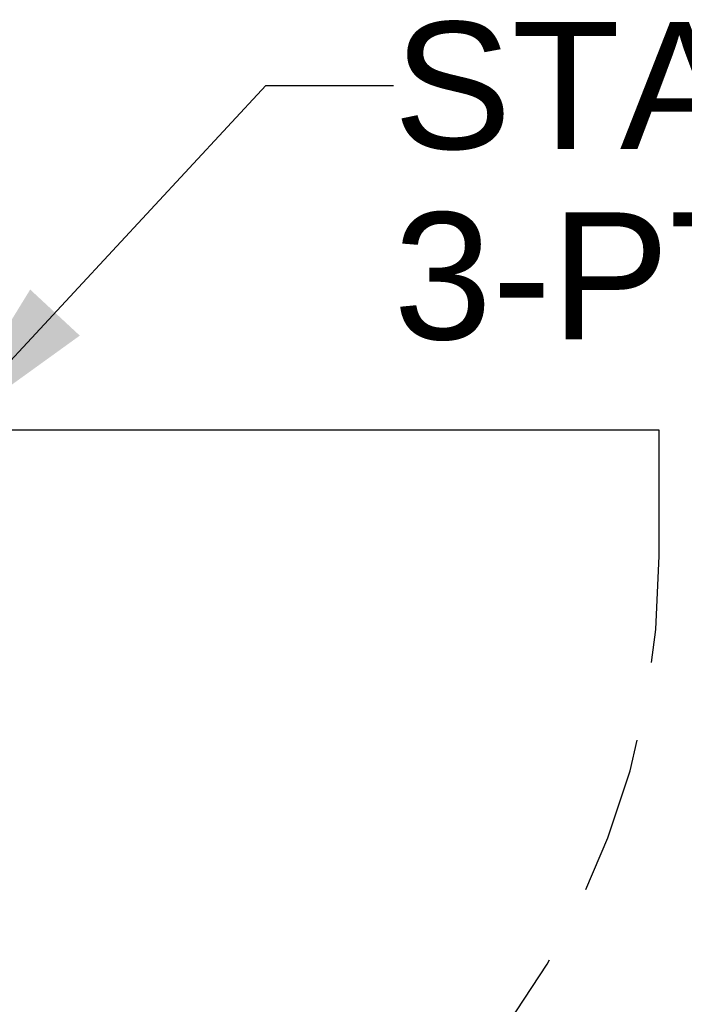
# Model space of a CAD drawing. Header units: inches. Extents: x 0 to 200, y 0 to 130.
# Tile 67 of 91: x 67.26 to 71.89, y 60.39 to 67.24. Entities that reach past the tile are written whole.
import ezdxf

# ---------------------------------------------------------------- set-up
doc = ezdxf.new("R2010")
doc.units = ezdxf.units.IN
doc.header["$LTSCALE"] = 11.011777
doc.header["$MEASUREMENT"] = 0
doc.linetypes.add('PHANTOM', pattern=[0.8, 0.45, -0.05, 0.1, -0.05, 0.1, -0.05])
doc.layers.get('0').update_dxf_attribs({"linetype": 'CONTINUOUS'})
doc.layers.add('AVAILABLE_DOOR_SPACE', color=7, linetype='CONTINUOUS')
doc.layers.add('DIMENSIONS', color=7, linetype='CONTINUOUS')
doc.styles.get("Standard").update_dxf_attribs({"font": 'arial.ttf'})
doc.dimstyles.get("Standard").update_dxf_attribs({"dimtxt": 1.001071, "dimasz": 1.17773, "dimexe": 0.09, "dimexo": 0.07, "dimgap": 0.09, "dimtad": 0, "dimtih": 1, "dimtoh": 1, "dimzin": 4, "dimdsep": 46, "dimtxsty": 'Standard', "dimblk": '_FILLED', "dimblk1": '_FILLED', "dimblk2": '_FILLED', "dimcen": 0.09, "dimazin": 1, "dimtp": 0.01, "dimtm": 0.01, "dimtfac": 1, "dimtofl": 0, "dimtmove": 0, "dimatfit": 3, "dimldrblk": '_FILLED', "dimfxl": 0, "dimtolj": 1, "dimtzin": 4, "dimarcsym": 0})

# ---------------------------------------------------------------- blocks, each defined once
blk = doc.blocks.new('_FILLED')
at = {"color": 0, "linetype": 'ByBlock'}
blk.add_solid([(0, 0), (-1, 0.2), (-1, -0.2)], dxfattribs=at)

msp = doc.modelspace()

# ---------------------------------------------------------------- linework, layer by layer
at = {"layer": 'AVAILABLE_DOOR_SPACE', "color": 4, "linetype": 'PHANTOM'}
for p, q in [((71.7132, 64.388), (66.9757, 64.388)), ((71.7132, 63.513), (71.7132, 64.388))]:
    msp.add_line(p, q, dxfattribs=at)
msp.add_arc((66.1632, 63.513), 5.55, 278.41815, 360, dxfattribs=at)

# ---------------------------------------------------------------- texts
at = {"layer": 'DIMENSIONS', "color": 2, "linetype": 'Continuous', "insert": (69.8629, 67.229), "char_height": 0.883298, "width": 11.016593, "attachment_point": 1, "line_spacing_factor": 0.9}
msp.add_mtext('STAINLESS STEEL\\P3-PT. HARDWARE', dxfattribs=at)

# ---------------------------------------------------------------- leaders
at = {"layer": 'DIMENSIONS', "color": 2, "linetype": 'Continuous', "annotation_type": 0, "has_hookline": 1, "hookline_direction": 1, "text_width": 10.9418}
msp.add_leader([(66.7062, 64.3437), (68.9755, 66.7874), (69.8629, 66.7874)], dimstyle='Standard', override={"dimtad": 0}, dxfattribs=at)

doc.saveas('drawing.dxf')
